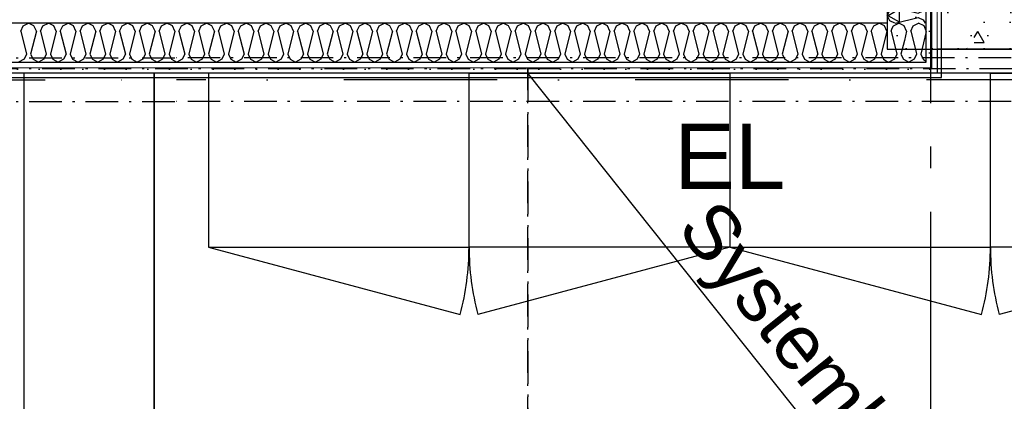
# Model space of a CAD drawing. Header units: millimetres. Extents: x -173281 to 144469, y -85977 to 83288.
# Tile 106 of 256: x -70770 to -68504, y -26702 to -25824. Entities that reach past the tile are written whole.
import ezdxf
from ezdxf.enums import TextEntityAlignment as Align

# ---------------------------------------------------------------- set-up
doc = ezdxf.new("R2010")
doc.units = ezdxf.units.MM
doc.header["$LTSCALE"] = 0.5
doc.header["$MEASUREMENT"] = 0
for name, pattern in [('Akselinje', [1500, 1000, -200, 100, -200]), ('Over snittplan', [260, 150, -50, 10, -50]), ('PLINE', [0]), ('Prikk & stiplet', [1340.555525, 705.555534, -352.777767, 0, -282.222223])]:
    doc.linetypes.add(name, pattern=pattern)
for name, color, linetype in [('223- Bjelker', 7, 'Continuous'), ('2411 Bærende innervegger betong', 7, 'Continuous'), ('2411 Bærende innervegger betong (Skravur)', 7, 'Continuous'), ('242- Ikke-bærende innervegger', 7, 'Continuous'), ('242- Ikke-bærende innervegger (Skravur)', 7, 'Continuous'), ('252- Gulv på grunn_ bunnplate', 7, 'Continuous'), ('253- Oppforet gulv_ påstøp(Nye konstruksjoner)', 7, 'Continuous'), ('256- Faste himlinger og overflatebehandling(Nye konstruksjoner)', 7, 'Continuous'), ('257- Systemhimlinger(Nye konstruksjoner)', 7, 'Continuous'), ('281- Innvendige trapper(Nye konstruksjoner)', 7, 'Continuous'), ('40 Elkraft generelt(Nye konstruksjoner)', 7, 'Continuous'), ('82-- Modullinjer', 7, 'Continuous'), ('862- M___Nettoareal(Nye konstruksjoner)', 7, 'Continuous'), ('862- M___Nettoareal(Polylinje)(Nye konstruksjoner)', 7, 'Continuous'), ('862- M___Nettoareal(Tekst)(Nye konstruksjoner)', 7, 'Continuous')]:
    doc.layers.add(name, color=color, linetype=linetype)
doc.layers.add('236- Innvendig kledning og overflate', color=7, linetype='Continuous', lineweight=0)
doc.styles.add('GENERATED_STYLE_1', font='arial.ttf')
doc.styles.add('GENERATED_STYLE_2', font='arial.ttf')
pattern_1 = [(0, (0, 0), (0, 86.60254), [0, -50]), (0, (25, 43.3), (0, 86.60254), [0, -50])]
pattern_2 = [(90, (0, 0), (-86.60254, 0), [0, -50]), (90, (-43.3, 25), (-86.60254, 0), [0, -50])]
pattern_3 = [(90, (0, 0), (-311.7692, 0), [30, -150]), (90, (-155.9, 90), (-311.7692, 0), [30, -150]), (150, (0, 0), (155.8846, 270), [30, -150]), (150, (1e-14, 180), (155.8846, 270), [30, -150]), (210, (2e-15, 30), (-155.8846, 270), [30, -150]), (210, (1e-14, 210), (-155.8846, 270), [30, -150]), (90, (-30, 2e-15), (-60, 0), [0, -60, 0, -90.000004]), (135, (-30, 30), (42.42641, 42.42641), [0, -45, 0, -75.000003])]

# ---------------------------------------------------------------- blocks, each defined once
blk = doc.blocks.new('Teknisk_A-134_20', base_point=(-69422.5, -27267.9))
at = {"layer": '862- M___Nettoareal(Polylinje)(Nye konstruksjoner)', "linetype": 'PLINE', "flags": 128}
blk.add_lwpolyline([(-71360.7, -25946.9), (-71360.7, -28096.9), (-68548.2, -28096.9), (-67983.2, -28096.9), (-67885.7, -28096.9), (-67885.7, -25891.9), (-68658.2, -25891.9), (-68658.2, -25946.9)], close=True, dxfattribs=at)
at = {"layer": '862- M___Nettoareal(Tekst)(Nye konstruksjoner)', "style": 'GENERATED_STYLE_1'}
for tag, height, p in [('DUMMY_862', 150, (-69540.4, -26924.9)), ('ROOM_NAME', 150, (-69540.4, -27645.1)), ('DUMMY_861', 100, (-69697.5, -27244.9)), ('ROOM_NUMBER', 100, (-69697.5, -27633.7)), ('DUMMY_863', 100, (-69304.7, -27610.8))]:
    blk.add_attdef(tag, text='', height=height, rotation=90, dxfattribs=at).set_placement(p, align=Align.TOP_LEFT)
blk = doc.blocks.new('*X197')
at = {"layer": '242- Ikke-bærende innervegger (Skravur)', "linetype": 'PLINE'}
for p, q in [((-68758.8, -25837.8), (-68746.4, -25831.9)), ((-68733.9, -25837.8), (-68746.4, -25831.9)), ((-68713.3, -25837.8), (-68700.8, -25831.9)), ((-68688.4, -25837.8), (-68700.8, -25831.9)), ((-68761.4, -25843.6), (-68758.8, -25837.8)), ((-68728.4, -25850), (-68733.9, -25837.8)), ((-68728.4, -25850), (-68733.7, -25871.4)), ((-68718.8, -25850), (-68713.3, -25837.8)), ((-68718.8, -25850), (-68706.7, -25898.4)), ((-68683.2, -25851.3), (-68696, -25902.8)), ((-68683.2, -25849.3), (-68688.4, -25837.8)), ((-68696, -25902.8), (-68690.8, -25914.3)), ((-68689.6, -25915.5), (-68683.2, -25919.1))]:
    blk.add_line(p, q, dxfattribs=at)
blk = doc.blocks.new('*X199')
at = {"layer": '242- Ikke-bærende innervegger (Skravur)', "linetype": 'PLINE'}
for p, q in [((-70762, -25837.8), (-70749.6, -25831.9)), ((-70737.1, -25837.8), (-70749.6, -25831.9)), ((-70716.5, -25837.8), (-70704, -25831.9)), ((-70691.6, -25837.8), (-70704, -25831.9)), ((-70670.9, -25837.8), (-70658.5, -25831.9)), ((-70646.1, -25837.8), (-70658.5, -25831.9)), ((-70625.4, -25837.8), (-70613, -25831.9)), ((-70600.5, -25837.8), (-70613, -25831.9)), ((-70579.9, -25837.8), (-70567.4, -25831.9)), ((-70555, -25837.8), (-70567.4, -25831.9)), ((-70534.4, -25837.8), (-70521.9, -25831.9)), ((-70509.5, -25837.8), (-70521.9, -25831.9)), ((-70488.8, -25837.8), (-70476.4, -25831.9)), ((-70464, -25837.8), (-70476.4, -25831.9)), ((-70443.3, -25837.8), (-70430.9, -25831.9)), ((-70418.4, -25837.8), (-70430.9, -25831.9)), ((-70397.8, -25837.8), (-70385.3, -25831.9)), ((-70372.9, -25837.8), (-70385.3, -25831.9)), ((-70352.2, -25837.8), (-70339.8, -25831.9)), ((-70327.4, -25837.8), (-70339.8, -25831.9)), ((-70306.7, -25837.8), (-70294.3, -25831.9)), ((-70281.9, -25837.8), (-70294.3, -25831.9)), ((-70261.2, -25837.8), (-70248.8, -25831.9)), ((-70236.3, -25837.8), (-70248.8, -25831.9)), ((-70215.7, -25837.8), (-70203.2, -25831.9)), ((-70190.8, -25837.8), (-70203.2, -25831.9)), ((-70170.1, -25837.8), (-70157.7, -25831.9)), ((-70145.3, -25837.8), (-70157.7, -25831.9)), ((-70124.6, -25837.8), (-70112.2, -25831.9)), ((-70099.7, -25837.8), (-70112.2, -25831.9)), ((-70079.1, -25837.8), (-70066.6, -25831.9)), ((-70054.2, -25837.8), (-70066.6, -25831.9)), ((-70033.6, -25837.8), (-70021.1, -25831.9)), ((-70008.7, -25837.8), (-70021.1, -25831.9)), ((-69988, -25837.8), (-69975.6, -25831.9)), ((-69963.2, -25837.8), (-69975.6, -25831.9)), ((-69942.5, -25837.8), (-69930.1, -25831.9)), ((-69917.6, -25837.8), (-69930.1, -25831.9)), ((-69897, -25837.8), (-69884.5, -25831.9)), ((-69872.1, -25837.8), (-69884.5, -25831.9)), ((-69851.4, -25837.8), (-69839, -25831.9)), ((-69826.6, -25837.8), (-69839, -25831.9)), ((-69805.9, -25837.8), (-69793.5, -25831.9)), ((-69781, -25837.8), (-69793.5, -25831.9)), ((-69760.4, -25837.8), (-69748, -25831.9)), ((-69735.5, -25837.8), (-69748, -25831.9)), ((-69714.9, -25837.8), (-69702.4, -25831.9)), ((-69690, -25837.8), (-69702.4, -25831.9)), ((-69669.3, -25837.8), (-69656.9, -25831.9)), ((-69644.5, -25837.8), (-69656.9, -25831.9)), ((-69623.8, -25837.8), (-69611.4, -25831.9)), ((-69598.9, -25837.8), (-69611.4, -25831.9)), ((-69578.3, -25837.8), (-69565.8, -25831.9)), ((-69553.4, -25837.8), (-69565.8, -25831.9)), ((-69532.8, -25837.8), (-69520.3, -25831.9)), ((-69507.9, -25837.8), (-69520.3, -25831.9)), ((-69487.2, -25837.8), (-69474.8, -25831.9)), ((-69462.4, -25837.8), (-69474.8, -25831.9)), ((-69441.7, -25837.8), (-69429.3, -25831.9)), ((-69416.8, -25837.8), (-69429.3, -25831.9)), ((-69396.2, -25837.8), (-69383.7, -25831.9)), ((-69371.3, -25837.8), (-69383.7, -25831.9)), ((-69350.6, -25837.8), (-69338.2, -25831.9)), ((-69325.8, -25837.8), (-69338.2, -25831.9)), ((-69305.1, -25837.8), (-69292.7, -25831.9)), ((-69280.2, -25837.8), (-69292.7, -25831.9)), ((-69259.6, -25837.8), (-69247.2, -25831.9)), ((-69234.7, -25837.8), (-69247.2, -25831.9)), ((-69214.1, -25837.8), (-69201.6, -25831.9)), ((-69189.2, -25837.8), (-69201.6, -25831.9)), ((-69168.5, -25837.8), (-69156.1, -25831.9)), ((-69143.7, -25837.8), (-69156.1, -25831.9)), ((-69123, -25837.8), (-69110.6, -25831.9)), ((-69098.1, -25837.8), (-69110.6, -25831.9)), ((-69077.5, -25837.8), (-69065, -25831.9)), ((-69052.6, -25837.8), (-69065, -25831.9)), ((-69031.9, -25837.8), (-69019.5, -25831.9)), ((-69007.1, -25837.8), (-69019.5, -25831.9)), ((-68986.4, -25837.8), (-68974, -25831.9)), ((-68961.6, -25837.8), (-68974, -25831.9)), ((-68940.9, -25837.8), (-68928.5, -25831.9)), ((-68916, -25837.8), (-68928.5, -25831.9)), ((-68895.4, -25837.8), (-68882.9, -25831.9)), ((-68870.5, -25837.8), (-68882.9, -25831.9)), ((-68849.8, -25837.8), (-68837.4, -25831.9)), ((-68825, -25837.8), (-68837.4, -25831.9)), ((-68804.3, -25837.8), (-68791.9, -25831.9)), ((-68779.4, -25837.8), (-68791.9, -25831.9)), ((-70767.5, -25850), (-70762, -25837.8)), ((-70767.5, -25850), (-70754.3, -25902.8)), ((-70731.6, -25850), (-70744.8, -25902.8)), ((-70731.6, -25850), (-70737.1, -25837.8)), ((-70722, -25850), (-70716.5, -25837.8)), ((-70722, -25850), (-70708.8, -25902.8)), ((-70686, -25850), (-70699.2, -25902.8)), ((-70686, -25850), (-70691.6, -25837.8)), ((-70676.5, -25850), (-70670.9, -25837.8)), ((-70676.5, -25850), (-70663.3, -25902.8)), ((-70640.5, -25850), (-70653.7, -25902.8)), ((-70640.5, -25850), (-70646.1, -25837.8)), ((-70631, -25850), (-70625.4, -25837.8)), ((-70631, -25850), (-70617.8, -25902.8)), ((-70595, -25850), (-70608.2, -25902.8)), ((-70595, -25850), (-70600.5, -25837.8)), ((-70585.4, -25850), (-70579.9, -25837.8)), ((-70585.4, -25850), (-70572.2, -25902.8)), ((-70549.5, -25850), (-70562.7, -25902.8)), ((-70549.5, -25850), (-70555, -25837.8)), ((-70539.9, -25850), (-70534.4, -25837.8)), ((-70539.9, -25850), (-70526.7, -25902.8)), ((-70503.9, -25850), (-70517.1, -25902.8)), ((-70503.9, -25850), (-70509.5, -25837.8)), ((-70494.4, -25850), (-70488.8, -25837.8)), ((-70494.4, -25850), (-70481.2, -25902.8)), ((-70458.4, -25850), (-70471.6, -25902.8)), ((-70458.4, -25850), (-70464, -25837.8)), ((-70448.8, -25850), (-70443.3, -25837.8)), ((-70448.8, -25850), (-70435.6, -25902.8)), ((-70412.9, -25850), (-70426.1, -25902.8)), ((-70412.9, -25850), (-70418.4, -25837.8)), ((-70403.3, -25850), (-70397.8, -25837.8)), ((-70403.3, -25850), (-70390.1, -25902.8)), ((-70367.4, -25850), (-70380.6, -25902.8)), ((-70367.4, -25850), (-70372.9, -25837.8)), ((-70357.8, -25850), (-70352.2, -25837.8)), ((-70357.8, -25850), (-70344.6, -25902.8)), ((-70321.8, -25850), (-70335, -25902.8)), ((-70321.8, -25850), (-70327.4, -25837.8)), ((-70312.3, -25850), (-70306.7, -25837.8)), ((-70312.3, -25850), (-70299.1, -25902.8)), ((-70276.3, -25850), (-70289.5, -25902.8)), ((-70276.3, -25850), (-70281.9, -25837.8)), ((-70266.7, -25850), (-70261.2, -25837.8)), ((-70266.7, -25850), (-70253.5, -25902.8)), ((-70230.8, -25850), (-70244, -25902.8)), ((-70230.8, -25850), (-70236.3, -25837.8)), ((-70221.2, -25850), (-70215.7, -25837.8)), ((-70221.2, -25850), (-70208, -25902.8)), ((-70185.2, -25850), (-70198.4, -25902.8)), ((-70185.2, -25850), (-70190.8, -25837.8)), ((-70175.7, -25850), (-70170.1, -25837.8)), ((-70175.7, -25850), (-70162.5, -25902.8)), ((-70139.7, -25850), (-70152.9, -25902.8)), ((-70139.7, -25850), (-70145.3, -25837.8)), ((-70130.2, -25850), (-70124.6, -25837.8)), ((-70130.2, -25850), (-70117, -25902.8)), ((-70094.2, -25850), (-70107.4, -25902.8)), ((-70094.2, -25850), (-70099.7, -25837.8)), ((-70084.6, -25850), (-70079.1, -25837.8)), ((-70084.6, -25850), (-70071.4, -25902.8)), ((-70048.7, -25850), (-70061.9, -25902.8)), ((-70048.7, -25850), (-70054.2, -25837.8)), ((-70039.1, -25850), (-70033.6, -25837.8)), ((-70039.1, -25850), (-70025.9, -25902.8)), ((-70003.1, -25850), (-70016.3, -25902.8)), ((-70003.1, -25850), (-70008.7, -25837.8)), ((-69993.6, -25850), (-69988, -25837.8)), ((-69993.6, -25850), (-69980.4, -25902.8)), ((-69957.6, -25850), (-69970.8, -25902.8)), ((-69957.6, -25850), (-69963.2, -25837.8)), ((-69948, -25850), (-69942.5, -25837.8)), ((-69948, -25850), (-69934.8, -25902.8)), ((-69912.1, -25850), (-69925.3, -25902.8)), ((-69912.1, -25850), (-69917.6, -25837.8)), ((-69902.5, -25850), (-69897, -25837.8)), ((-69902.5, -25850), (-69889.3, -25902.8)), ((-69866.6, -25850), (-69879.8, -25902.8)), ((-69866.6, -25850), (-69872.1, -25837.8)), ((-69857, -25850), (-69851.4, -25837.8)), ((-69857, -25850), (-69843.8, -25902.8)), ((-69821, -25850), (-69834.2, -25902.8)), ((-69821, -25850), (-69826.6, -25837.8)), ((-69811.5, -25850), (-69805.9, -25837.8)), ((-69811.5, -25850), (-69798.3, -25902.8)), ((-69775.5, -25850), (-69788.7, -25902.8)), ((-69775.5, -25850), (-69781, -25837.8)), ((-69765.9, -25850), (-69760.4, -25837.8)), ((-69765.9, -25850), (-69752.7, -25902.8)), ((-69730, -25850), (-69743.2, -25902.8)), ((-69730, -25850), (-69735.5, -25837.8)), ((-69720.4, -25850), (-69714.9, -25837.8)), ((-69720.4, -25850), (-69707.2, -25902.8)), ((-69684.4, -25850), (-69697.6, -25902.8)), ((-69684.4, -25850), (-69690, -25837.8)), ((-69674.9, -25850), (-69669.3, -25837.8)), ((-69674.9, -25850), (-69661.7, -25902.8)), ((-69638.9, -25850), (-69652.1, -25902.8)), ((-69638.9, -25850), (-69644.5, -25837.8)), ((-69629.4, -25850), (-69623.8, -25837.8)), ((-69629.4, -25850), (-69616.2, -25902.8)), ((-69593.4, -25850), (-69606.6, -25902.8)), ((-69593.4, -25850), (-69598.9, -25837.8)), ((-69583.8, -25850), (-69578.3, -25837.8)), ((-69583.8, -25850), (-69570.6, -25902.8)), ((-69547.9, -25850), (-69561.1, -25902.8)), ((-69547.9, -25850), (-69553.4, -25837.8)), ((-69538.3, -25850), (-69532.8, -25837.8)), ((-69538.3, -25850), (-69525.1, -25902.8)), ((-69502.3, -25850), (-69515.5, -25902.8)), ((-69502.3, -25850), (-69507.9, -25837.8)), ((-69492.8, -25850), (-69487.2, -25837.8)), ((-69492.8, -25850), (-69479.6, -25902.8)), ((-69456.8, -25850), (-69470, -25902.8)), ((-69456.8, -25850), (-69462.4, -25837.8)), ((-69447.2, -25850), (-69441.7, -25837.8)), ((-69447.2, -25850), (-69434, -25902.8)), ((-69411.3, -25850), (-69424.5, -25902.8)), ((-69411.3, -25850), (-69416.8, -25837.8)), ((-69401.7, -25850), (-69396.2, -25837.8)), ((-69401.7, -25850), (-69388.5, -25902.8)), ((-69365.8, -25850), (-69379, -25902.8)), ((-69365.8, -25850), (-69371.3, -25837.8)), ((-69356.2, -25850), (-69350.6, -25837.8)), ((-69356.2, -25850), (-69343, -25902.8)), ((-69320.2, -25850), (-69333.4, -25902.8)), ((-69320.2, -25850), (-69325.8, -25837.8)), ((-69310.7, -25850), (-69305.1, -25837.8)), ((-69310.7, -25850), (-69297.5, -25902.8)), ((-69274.7, -25850), (-69287.9, -25902.8)), ((-69274.7, -25850), (-69280.2, -25837.8)), ((-69265.1, -25850), (-69259.6, -25837.8)), ((-69265.1, -25850), (-69251.9, -25902.8)), ((-69229.2, -25850), (-69242.4, -25902.8)), ((-69229.2, -25850), (-69234.7, -25837.8)), ((-69219.6, -25850), (-69214.1, -25837.8)), ((-69219.6, -25850), (-69206.4, -25902.8)), ((-69183.6, -25850), (-69196.8, -25902.8)), ((-69183.6, -25850), (-69189.2, -25837.8)), ((-69174.1, -25850), (-69168.5, -25837.8)), ((-69174.1, -25850), (-69160.9, -25902.8)), ((-69138.1, -25850), (-69151.3, -25902.8)), ((-69138.1, -25850), (-69143.7, -25837.8)), ((-69128.6, -25850), (-69123, -25837.8)), ((-69128.6, -25850), (-69115.4, -25902.8)), ((-69092.6, -25850), (-69105.8, -25902.8)), ((-69092.6, -25850), (-69098.1, -25837.8)), ((-69083, -25850), (-69077.5, -25837.8)), ((-69083, -25850), (-69069.8, -25902.8)), ((-69047.1, -25850), (-69060.3, -25902.8)), ((-69047.1, -25850), (-69052.6, -25837.8)), ((-69037.5, -25850), (-69031.9, -25837.8)), ((-69037.5, -25850), (-69024.3, -25902.8)), ((-69001.5, -25850), (-69014.7, -25902.8)), ((-69001.5, -25850), (-69007.1, -25837.8)), ((-68992, -25850), (-68986.4, -25837.8)), ((-68992, -25850), (-68978.8, -25902.8)), ((-68956, -25850), (-68969.2, -25902.8)), ((-68956, -25850), (-68961.6, -25837.8)), ((-68946.4, -25850), (-68940.9, -25837.8)), ((-68946.4, -25850), (-68933.2, -25902.8)), ((-68910.5, -25850), (-68923.7, -25902.8)), ((-68910.5, -25850), (-68916, -25837.8)), ((-68900.9, -25850), (-68895.4, -25837.8)), ((-68900.9, -25850), (-68887.7, -25902.8)), ((-68865, -25850), (-68878.2, -25902.8)), ((-68865, -25850), (-68870.5, -25837.8)), ((-68855.4, -25850), (-68849.8, -25837.8)), ((-68855.4, -25850), (-68842.2, -25902.8)), ((-68819.4, -25850), (-68832.6, -25902.8)), ((-68819.4, -25850), (-68825, -25837.8)), ((-68809.9, -25850), (-68804.3, -25837.8)), ((-68809.9, -25850), (-68796.7, -25902.8)), ((-68773.9, -25850), (-68787.1, -25902.8)), ((-68773.9, -25850), (-68779.4, -25837.8)), ((-70754.3, -25902.8), (-70759.9, -25915)), ((-70744.8, -25902.8), (-70739.2, -25915)), ((-70708.8, -25902.8), (-70714.4, -25915)), ((-70699.2, -25902.8), (-70693.7, -25915)), ((-70663.3, -25902.8), (-70668.8, -25915)), ((-70653.7, -25902.8), (-70648.2, -25915)), ((-70617.8, -25902.8), (-70623.3, -25915)), ((-70608.2, -25902.8), (-70602.6, -25915)), ((-70572.2, -25902.8), (-70577.8, -25915)), ((-70562.7, -25902.8), (-70557.1, -25915)), ((-70526.7, -25902.8), (-70532.3, -25915)), ((-70517.1, -25902.8), (-70511.6, -25915)), ((-70481.2, -25902.8), (-70486.7, -25915)), ((-70471.6, -25902.8), (-70466.1, -25915)), ((-70435.6, -25902.8), (-70441.2, -25915)), ((-70426.1, -25902.8), (-70420.5, -25915)), ((-70390.1, -25902.8), (-70395.7, -25915)), ((-70380.6, -25902.8), (-70375, -25915)), ((-70344.6, -25902.8), (-70350.1, -25915)), ((-70335, -25902.8), (-70329.5, -25915)), ((-70299.1, -25902.8), (-70304.6, -25915)), ((-70289.5, -25902.8), (-70284, -25915)), ((-70253.5, -25902.8), (-70259.1, -25915)), ((-70244, -25902.8), (-70238.4, -25915)), ((-70208, -25902.8), (-70213.6, -25915)), ((-70198.4, -25902.8), (-70192.9, -25915)), ((-70162.5, -25902.8), (-70168, -25915)), ((-70152.9, -25902.8), (-70147.4, -25915)), ((-70117, -25902.8), (-70122.5, -25915)), ((-70107.4, -25902.8), (-70101.8, -25915)), ((-70071.4, -25902.8), (-70077, -25915)), ((-70061.9, -25902.8), (-70056.3, -25915)), ((-70025.9, -25902.8), (-70031.5, -25915)), ((-70016.3, -25902.8), (-70010.8, -25915)), ((-69980.4, -25902.8), (-69985.9, -25915)), ((-69970.8, -25902.8), (-69965.3, -25915)), ((-69934.8, -25902.8), (-69940.4, -25915)), ((-69925.3, -25902.8), (-69919.7, -25915)), ((-69889.3, -25902.8), (-69894.9, -25915)), ((-69879.8, -25902.8), (-69874.2, -25915)), ((-69843.8, -25902.8), (-69849.3, -25915)), ((-69834.2, -25902.8), (-69828.7, -25915)), ((-69798.3, -25902.8), (-69803.8, -25915)), ((-69788.7, -25902.8), (-69783.2, -25915)), ((-69752.7, -25902.8), (-69758.3, -25915)), ((-69743.2, -25902.8), (-69737.6, -25915)), ((-69707.2, -25902.8), (-69712.8, -25915)), ((-69697.6, -25902.8), (-69692.1, -25915)), ((-69661.7, -25902.8), (-69667.2, -25915)), ((-69652.1, -25902.8), (-69646.6, -25915)), ((-69616.2, -25902.8), (-69621.7, -25915)), ((-69606.6, -25902.8), (-69601, -25915)), ((-69570.6, -25902.8), (-69576.2, -25915)), ((-69561.1, -25902.8), (-69555.5, -25915)), ((-69525.1, -25902.8), (-69530.6, -25915)), ((-69515.5, -25902.8), (-69510, -25915)), ((-69479.6, -25902.8), (-69485.1, -25915)), ((-69470, -25902.8), (-69464.5, -25915)), ((-69434, -25902.8), (-69439.6, -25915)), ((-69424.5, -25902.8), (-69418.9, -25915)), ((-69388.5, -25902.8), (-69394.1, -25915)), ((-69379, -25902.8), (-69373.4, -25915)), ((-69343, -25902.8), (-69348.5, -25915)), ((-69333.4, -25902.8), (-69327.9, -25915)), ((-69297.5, -25902.8), (-69303, -25915)), ((-69287.9, -25902.8), (-69282.4, -25915)), ((-69251.9, -25902.8), (-69257.5, -25915)), ((-69242.4, -25902.8), (-69236.8, -25915)), ((-69206.4, -25902.8), (-69212, -25915)), ((-69196.8, -25902.8), (-69191.3, -25915)), ((-69160.9, -25902.8), (-69166.4, -25915)), ((-69151.3, -25902.8), (-69145.8, -25915)), ((-69115.4, -25902.8), (-69120.9, -25915)), ((-69105.8, -25902.8), (-69100.2, -25915)), ((-69069.8, -25902.8), (-69075.4, -25915)), ((-69060.3, -25902.8), (-69054.7, -25915)), ((-69024.3, -25902.8), (-69029.8, -25915)), ((-69014.7, -25902.8), (-69009.2, -25915)), ((-68978.8, -25902.8), (-68984.3, -25915)), ((-68969.2, -25902.8), (-68963.7, -25915)), ((-68933.2, -25902.8), (-68938.8, -25915)), ((-68923.7, -25902.8), (-68918.1, -25915)), ((-68887.7, -25902.8), (-68893.3, -25915)), ((-68878.2, -25902.8), (-68872.6, -25915)), ((-68842.2, -25902.8), (-68847.7, -25915)), ((-68832.6, -25902.8), (-68827.1, -25915)), ((-68796.7, -25902.8), (-68802.2, -25915)), ((-68787.1, -25902.8), (-68781.5, -25915)), ((-70759.9, -25915), (-70772.3, -25921.9)), ((-70739.2, -25915), (-70726.8, -25921.9)), ((-70714.4, -25915), (-70726.8, -25921.9)), ((-70693.7, -25915), (-70681.3, -25921.9)), ((-70668.8, -25915), (-70681.3, -25921.9)), ((-70648.2, -25915), (-70635.7, -25921.9)), ((-70623.3, -25915), (-70635.7, -25921.9)), ((-70602.6, -25915), (-70590.2, -25921.9)), ((-70577.8, -25915), (-70590.2, -25921.9)), ((-70557.1, -25915), (-70544.7, -25921.9)), ((-70532.3, -25915), (-70544.7, -25921.9)), ((-70511.6, -25915), (-70499.2, -25921.9)), ((-70486.7, -25915), (-70499.2, -25921.9)), ((-70466.1, -25915), (-70453.6, -25921.9)), ((-70441.2, -25915), (-70453.6, -25921.9)), ((-70420.5, -25915), (-70408.1, -25921.9)), ((-70395.7, -25915), (-70408.1, -25921.9)), ((-70375, -25915), (-70362.6, -25921.9)), ((-70350.1, -25915), (-70362.6, -25921.9)), ((-70329.5, -25915), (-70317, -25921.9)), ((-70304.6, -25915), (-70317, -25921.9)), ((-70284, -25915), (-70271.5, -25921.9)), ((-70259.1, -25915), (-70271.5, -25921.9)), ((-70238.4, -25915), (-70226, -25921.9)), ((-70213.6, -25915), (-70226, -25921.9)), ((-70192.9, -25915), (-70180.5, -25921.9)), ((-70168, -25915), (-70180.5, -25921.9)), ((-70147.4, -25915), (-70134.9, -25921.9)), ((-70122.5, -25915), (-70134.9, -25921.9)), ((-70101.8, -25915), (-70089.4, -25921.9)), ((-70077, -25915), (-70089.4, -25921.9)), ((-70056.3, -25915), (-70043.9, -25921.9)), ((-70031.5, -25915), (-70043.9, -25921.9)), ((-70010.8, -25915), (-69998.4, -25921.9)), ((-69985.9, -25915), (-69998.4, -25921.9)), ((-69965.3, -25915), (-69952.8, -25921.9)), ((-69940.4, -25915), (-69952.8, -25921.9)), ((-69919.7, -25915), (-69907.3, -25921.9)), ((-69894.9, -25915), (-69907.3, -25921.9)), ((-69874.2, -25915), (-69861.8, -25921.9)), ((-69849.3, -25915), (-69861.8, -25921.9)), ((-69828.7, -25915), (-69816.2, -25921.9)), ((-69803.8, -25915), (-69816.2, -25921.9)), ((-69783.2, -25915), (-69770.7, -25921.9)), ((-69758.3, -25915), (-69770.7, -25921.9)), ((-69737.6, -25915), (-69725.2, -25921.9)), ((-69712.8, -25915), (-69725.2, -25921.9)), ((-69692.1, -25915), (-69679.7, -25921.9)), ((-69667.2, -25915), (-69679.7, -25921.9)), ((-69646.6, -25915), (-69634.1, -25921.9)), ((-69621.7, -25915), (-69634.1, -25921.9)), ((-69601, -25915), (-69588.6, -25921.9)), ((-69576.2, -25915), (-69588.6, -25921.9)), ((-69555.5, -25915), (-69543.1, -25921.9)), ((-69530.6, -25915), (-69543.1, -25921.9)), ((-69510, -25915), (-69497.6, -25921.9)), ((-69485.1, -25915), (-69497.6, -25921.9)), ((-69464.5, -25915), (-69452, -25921.9)), ((-69439.6, -25915), (-69452, -25921.9)), ((-69418.9, -25915), (-69406.5, -25921.9)), ((-69394.1, -25915), (-69406.5, -25921.9)), ((-69373.4, -25915), (-69361, -25921.9)), ((-69348.5, -25915), (-69361, -25921.9)), ((-69327.9, -25915), (-69315.4, -25921.9)), ((-69303, -25915), (-69315.4, -25921.9)), ((-69282.4, -25915), (-69269.9, -25921.9)), ((-69257.5, -25915), (-69269.9, -25921.9)), ((-69236.8, -25915), (-69224.4, -25921.9)), ((-69212, -25915), (-69224.4, -25921.9)), ((-69191.3, -25915), (-69178.9, -25921.9)), ((-69166.4, -25915), (-69178.9, -25921.9)), ((-69145.8, -25915), (-69133.3, -25921.9)), ((-69120.9, -25915), (-69133.3, -25921.9)), ((-69100.2, -25915), (-69087.8, -25921.9)), ((-69075.4, -25915), (-69087.8, -25921.9)), ((-69054.7, -25915), (-69042.3, -25921.9)), ((-69029.8, -25915), (-69042.3, -25921.9)), ((-69009.2, -25915), (-68996.8, -25921.9)), ((-68984.3, -25915), (-68996.8, -25921.9)), ((-68963.7, -25915), (-68951.2, -25921.9)), ((-68938.8, -25915), (-68951.2, -25921.9)), ((-68918.1, -25915), (-68905.7, -25921.9)), ((-68893.3, -25915), (-68905.7, -25921.9)), ((-68872.6, -25915), (-68860.2, -25921.9)), ((-68847.7, -25915), (-68860.2, -25921.9)), ((-68827.1, -25915), (-68814.6, -25921.9)), ((-68802.2, -25915), (-68814.6, -25921.9)), ((-68781.5, -25915), (-68773.2, -25919.7))]:
    blk.add_line(p, q, dxfattribs=at)
blk = doc.blocks.new('*X200')
at = {"layer": '242- Ikke-bærende innervegger (Skravur)', "linetype": 'PLINE'}
for p, q in [((-68764.3, -25850), (-68761.4, -25843.6)), ((-68764.3, -25850), (-68751.1, -25902.8)), ((-68733.7, -25871.4), (-68741.6, -25902.8)), ((-68751.1, -25902.8), (-68756.7, -25915)), ((-68741.6, -25902.8), (-68736, -25915)), ((-68705.6, -25902.8), (-68711.2, -25915)), ((-68706.7, -25898.4), (-68705.6, -25902.8)), ((-68773.2, -25919.7), (-68769.1, -25921.9)), ((-68756.7, -25915), (-68769.1, -25921.9)), ((-68736, -25915), (-68723.6, -25921.9)), ((-68711.2, -25915), (-68723.6, -25921.9)), ((-68690.8, -25914.3), (-68690.5, -25915)), ((-68690.5, -25915), (-68689.6, -25915.5))]:
    blk.add_line(p, q, dxfattribs=at)
blk = doc.blocks.new('*X201')
at = {"layer": '242- Ikke-bærende innervegger (Skravur)', "linetype": 'PLINE'}
for p, q in [((-68767.6, -25483.7), (-68773.2, -25495.3)), ((-68767.3, -25507.8), (-68773.2, -25495.3)), ((-68729.8, -25483.7), (-68702.3, -25490.6)), ((-68702.3, -25490.6), (-68690.1, -25485)), ((-68690.1, -25485), (-68689.4, -25483.7)), ((-68755.1, -25513.3), (-68767.3, -25507.8)), ((-68755.1, -25513.3), (-68702.3, -25500.1)), ((-68702.3, -25500.1), (-68690.1, -25505.7)), ((-68690.1, -25505.7), (-68683.2, -25518.1)), ((-68690.1, -25530.5), (-68683.2, -25518.1)), ((-68767.3, -25528.4), (-68773.2, -25540.9)), ((-68767.3, -25553.3), (-68773.2, -25540.9)), ((-68755.1, -25522.9), (-68767.3, -25528.4)), ((-68755.1, -25522.9), (-68702.3, -25536.1)), ((-68702.3, -25536.1), (-68690.1, -25530.5)), ((-68755.1, -25558.8), (-68767.3, -25553.3)), ((-68755.1, -25558.8), (-68702.3, -25545.6)), ((-68702.3, -25545.6), (-68690.1, -25551.2)), ((-68690.1, -25551.2), (-68683.2, -25563.6)), ((-68767.3, -25574), (-68773.2, -25586.4)), ((-68755.1, -25568.4), (-68767.3, -25574)), ((-68755.1, -25568.4), (-68702.3, -25581.6)), ((-68702.3, -25581.6), (-68690.1, -25576.1)), ((-68690.1, -25576.1), (-68683.2, -25563.6)), ((-68767.3, -25598.8), (-68773.2, -25586.4)), ((-68755.1, -25604.4), (-68767.3, -25598.8)), ((-68755.1, -25604.4), (-68702.3, -25591.2)), ((-68702.3, -25591.2), (-68690.1, -25596.7)), ((-68690.1, -25596.7), (-68683.2, -25609.2)), ((-68767.3, -25619.5), (-68773.2, -25631.9)), ((-68755.1, -25613.9), (-68767.3, -25619.5)), ((-68755.1, -25613.9), (-68702.3, -25627.1)), ((-68702.3, -25627.1), (-68690.1, -25621.6)), ((-68690.1, -25621.6), (-68683.2, -25609.2)), ((-68767.3, -25644.4), (-68773.2, -25631.9)), ((-68755.1, -25649.9), (-68767.3, -25644.4)), ((-68755.1, -25649.9), (-68702.3, -25636.7)), ((-68702.3, -25636.7), (-68690.1, -25642.2)), ((-68690.1, -25642.2), (-68683.2, -25654.7)), ((-68767.3, -25665), (-68773.2, -25677.4)), ((-68755.1, -25659.5), (-68767.3, -25665)), ((-68755.1, -25659.5), (-68702.3, -25672.7)), ((-68702.3, -25672.7), (-68690.1, -25667.1)), ((-68690.1, -25667.1), (-68683.2, -25654.7)), ((-68767.3, -25689.9), (-68773.2, -25677.4)), ((-68755.1, -25695.4), (-68767.3, -25689.9)), ((-68755.1, -25695.4), (-68702.3, -25682.2)), ((-68702.3, -25682.2), (-68690.1, -25687.8)), ((-68690.1, -25687.8), (-68683.2, -25700.2)), ((-68767.3, -25710.5), (-68773.2, -25723)), ((-68755.1, -25705), (-68767.3, -25710.5)), ((-68755.1, -25705), (-68702.3, -25718.2)), ((-68702.3, -25718.2), (-68690.1, -25712.6)), ((-68690.1, -25712.6), (-68683.2, -25700.2)), ((-68767.3, -25735.4), (-68773.2, -25723)), ((-68755.1, -25741), (-68767.3, -25735.4)), ((-68755.1, -25741), (-68702.3, -25727.8)), ((-68702.3, -25727.8), (-68690.1, -25733.3)), ((-68690.1, -25733.3), (-68683.2, -25745.7)), ((-68767.3, -25756.1), (-68773.2, -25768.5)), ((-68755.1, -25750.5), (-68767.3, -25756.1)), ((-68755.1, -25750.5), (-68702.3, -25763.7)), ((-68702.3, -25763.7), (-68690.1, -25758.2)), ((-68690.1, -25758.2), (-68683.2, -25745.7)), ((-68767.3, -25780.9), (-68773.2, -25768.5)), ((-68755.1, -25786.5), (-68767.3, -25780.9)), ((-68755.1, -25786.5), (-68702.3, -25773.3)), ((-68702.3, -25773.3), (-68690.1, -25778.8)), ((-68690.1, -25778.8), (-68683.2, -25791.3)), ((-68767.3, -25801.6), (-68773.2, -25814)), ((-68755.1, -25796), (-68767.3, -25801.6)), ((-68755.1, -25796), (-68702.3, -25809.2)), ((-68702.3, -25809.2), (-68690.1, -25803.7)), ((-68690.1, -25803.7), (-68683.2, -25791.3)), ((-68767.3, -25826.5), (-68773.2, -25814)), ((-68755.3, -25831.9), (-68767.3, -25826.5)), ((-68754.8, -25831.9), (-68702.3, -25818.8)), ((-68702.3, -25818.8), (-68690.1, -25824.4)), ((-68690.1, -25824.4), (-68685.9, -25831.9))]:
    blk.add_line(p, q, dxfattribs=at)
blk = doc.blocks.new('Garderobe 01[19]', base_point=(-67935.7, -26346.9))
at = {"layer": '40 Elkraft generelt(Nye konstruksjoner)', "linetype": 'PLINE'}
blk.add_line((-67935.7, -26346.9), (-68515.2, -26502.2), dxfattribs=at)
at = {"layer": '40 Elkraft generelt(Nye konstruksjoner)', "linetype": 'PLINE', "flags": 128}
blk.add_lwpolyline([(-67935.7, -26346.9), (-68535.7, -26346.9), (-68535.7, -25946.9), (-67935.7, -25946.9)], close=True, dxfattribs=at)
at = {"layer": '40 Elkraft generelt(Nye konstruksjoner)', "linetype": 'PLINE'}
blk.add_arc((-67935.7, -26346.9), 600, 180, 195, dxfattribs=at)
blk = doc.blocks.new('Garderobe 01[20]', base_point=(-69135.7, -26346.9))
at = {"layer": '40 Elkraft generelt(Nye konstruksjoner)', "linetype": 'PLINE'}
blk.add_line((-69135.7, -26346.9), (-68556.1, -26502.2), dxfattribs=at)
at = {"layer": '40 Elkraft generelt(Nye konstruksjoner)', "linetype": 'PLINE', "flags": 128}
blk.add_lwpolyline([(-69135.7, -26346.9), (-68535.7, -26346.9), (-68535.7, -25946.9), (-69135.7, -25946.9)], close=True, dxfattribs=at)
at = {"layer": '40 Elkraft generelt(Nye konstruksjoner)', "linetype": 'PLINE'}
blk.add_arc((-69135.7, -26346.9), 600, 345, 0, dxfattribs=at)
blk = doc.blocks.new('Garderobe 01[21]', base_point=(-69135.7, -26346.9))
at = {"layer": '40 Elkraft generelt(Nye konstruksjoner)', "linetype": 'PLINE'}
blk.add_line((-69135.7, -26346.9), (-69715.2, -26502.2), dxfattribs=at)
at = {"layer": '40 Elkraft generelt(Nye konstruksjoner)', "linetype": 'PLINE', "flags": 128}
blk.add_lwpolyline([(-69135.7, -26346.9), (-69735.7, -26346.9), (-69735.7, -25946.9), (-69135.7, -25946.9)], close=True, dxfattribs=at)
at = {"layer": '40 Elkraft generelt(Nye konstruksjoner)', "linetype": 'PLINE'}
blk.add_arc((-69135.7, -26346.9), 600, 180, 195, dxfattribs=at)
blk = doc.blocks.new('Garderobe 01[22]', base_point=(-70335.7, -26346.9))
at = {"layer": '40 Elkraft generelt(Nye konstruksjoner)', "linetype": 'PLINE'}
blk.add_line((-70335.7, -26346.9), (-69756.1, -26502.2), dxfattribs=at)
at = {"layer": '40 Elkraft generelt(Nye konstruksjoner)', "linetype": 'PLINE', "flags": 128}
blk.add_lwpolyline([(-70335.7, -26346.9), (-69735.7, -26346.9), (-69735.7, -25946.9), (-70335.7, -25946.9)], close=True, dxfattribs=at)
at = {"layer": '40 Elkraft generelt(Nye konstruksjoner)', "linetype": 'PLINE'}
blk.add_arc((-70335.7, -26346.9), 600, 345, 0, dxfattribs=at)
blk = doc.blocks.new('Standard grid marker[267]', base_point=(-68673.2, 26434.4))
at = {"layer": '82-- Modullinjer', "linetype": 'Akselinje'}
blk.add_line((-68673.2, 26234.4), (-68673.2, -50374.4), dxfattribs=at)
at = {"layer": '82-- Modullinjer', "style": 'GENERATED_STYLE_2'}
for tag, p in [('AC_MarkerText_1_0', (-68800.7, 26644.4)), ('AC_MarkerText_1_1', (-68800.7, -50864.4))]:
    blk.add_attdef(tag, text='', height=175, rotation=90, dxfattribs=at).set_placement(p, align=Align.TOP_CENTER)

msp = doc.modelspace()

# ---------------------------------------------------------------- hatches: boundary and pattern name
at = {"layer": '2411 Bærende innervegger betong (Skravur)', "linetype": 'Continuous'}
h = msp.add_hatch(dxfattribs=at)
h.set_pattern_fill('Betong_strukturell', color=256, style=0, pattern_type=2)
h.set_pattern_definition(pattern_3)
h.paths.add_polyline_path([(-68573.2, -25741.9), (-68773.2, -25891.9), (-68573.2, -25891.9)])
h = msp.add_hatch(dxfattribs=at)
h.set_pattern_fill('Betong_strukturell', color=256, style=0, pattern_type=2)
h.set_pattern_definition(pattern_3)
h.paths.add_polyline_path([(-68573.2, -25741.9), (-68773.2, -25741.9), (-68773.2, -25891.9)])
h = msp.add_hatch(dxfattribs=at)
h.set_pattern_fill('Betong_strukturell', color=256, style=0, pattern_type=2)
h.set_pattern_definition([(0, (0, 0), (0, 311.7692), [30, -150]), (0, (90, 155.9), (0, 311.7692), [30, -150]), (60, (0, 0), (-270, 155.8846), [30, -150]), (60, (180, 0), (-270, 155.8846), [30, -150]), (120, (30, 0), (270, 155.8846), [30, -150]), (120, (210, 0), (270, 155.8846), [30, -150]), (0, (0, 30), (0, 60), [0, -60, 0, -90.000004]), (45, (30, 30), (-42.42641, 42.42641), [0, -45, 0, -75.000003])])
h.paths.add_polyline_path([(-68573.2, -25741.9), (-68573.2, -25891.9), (-67623.2, -25891.9), (-67623.2, -25741.9)])
at = {"layer": '242- Ikke-bærende innervegger (Skravur)', "linetype": 'Continuous'}
h = msp.add_hatch(dxfattribs=at)
h.set_pattern_fill('Gips', color=256, style=0, pattern_type=2)
h.set_pattern_definition(pattern_2)
h.paths.add_polyline_path([(-68670.7, -25483.7), (-68683.2, -25483.7), (-68683.2, -25921.9), (-68670.7, -25921.9)])
h = msp.add_hatch(dxfattribs=at)
h.set_pattern_fill('Gips', color=256, style=0, pattern_type=2)
h.set_pattern_definition(pattern_2)
h.paths.add_polyline_path([(-68670.7, -25934.4), (-68658.2, -25934.4), (-68658.2, -25483.7), (-68670.7, -25483.7)])
h = msp.add_hatch(dxfattribs=at)
h.set_pattern_fill('Gips', color=256, style=0, pattern_type=2)
h.set_pattern_definition(pattern_1)
h.paths.add_polyline_path([(-71573.2, -25934.4), (-68683.2, -25934.4), (-68683.2, -25921.9), (-71573.2, -25921.9)])
h = msp.add_hatch(dxfattribs=at)
h.set_pattern_fill('Gips', color=256, style=0, pattern_type=2)
h.set_pattern_definition(pattern_1)
h.paths.add_polyline_path([(-68683.2, -25921.9), (-68670.7, -25934.4), (-68670.7, -25921.9)])
h = msp.add_hatch(dxfattribs=at)
h.set_pattern_fill('Gips', color=256, style=0, pattern_type=2)
h.set_pattern_definition(pattern_1)
h.paths.add_polyline_path([(-68683.2, -25921.9), (-68683.2, -25934.4), (-68670.7, -25934.4)])
h = msp.add_hatch(dxfattribs=at)
h.set_pattern_fill('Gips', color=256, style=0, pattern_type=2)
h.set_pattern_definition(pattern_1)
h.paths.add_polyline_path([(-71573.2, -25934.4), (-71573.2, -25946.9), (-68670.7, -25946.9), (-68670.7, -25934.4)])
h = msp.add_hatch(dxfattribs=at)
h.set_pattern_fill('Gips', color=256, style=0, pattern_type=2)
h.set_pattern_definition(pattern_1)
h.paths.add_polyline_path([(-68670.7, -25934.4), (-68658.2, -25946.9), (-68658.2, -25934.4)])
h = msp.add_hatch(dxfattribs=at)
h.set_pattern_fill('Gips', color=256, style=0, pattern_type=2)
h.set_pattern_definition(pattern_1)
h.paths.add_polyline_path([(-68670.7, -25934.4), (-68670.7, -25946.9), (-68658.2, -25946.9)])

# ---------------------------------------------------------------- linework, layer by layer
at = {"layer": '223- Bjelker', "linetype": 'Over snittplan'}
for p, q in [((-77768.2, -25911.9), (-70408.7, -25911.9)), ((-64978.2, -25911.9), (-70408.7, -25911.9)), ((-77768.2, -26011.9), (-70408.7, -26011.9)), ((-64978.2, -26011.9), (-70408.7, -26011.9))]:
    msp.add_line(p, q, dxfattribs=at)
at = {"layer": '223- Bjelker', "linetype": 'Prikk & stiplet'}
for p in [(-77768.2, -25961.9), (-64978.2, -25961.9)]:
    msp.add_line(p, (-70408.7, -25961.9), dxfattribs=at)
at = {"layer": '236- Innvendig kledning og overflate', "linetype": 'PLINE'}
for p, q in [((-68670.7, -25921.9), (-68670.7, -25483.7)), ((-68670.7, -25934.4), (-68670.7, -25921.9)), ((-71573.2, -25934.4), (-68683.2, -25934.4)), ((-68683.2, -25934.4), (-68670.7, -25934.4))]:
    msp.add_line(p, q, dxfattribs=at)
at = {"layer": '236- Innvendig kledning og overflate', "linetype": 'PLINE', "flags": 128}
for points in [[(-68658.2, -25934.4), (-68658.2, -25483.7)], [(-71573.2, -25946.9), (-68658.2, -25946.9)], [(-68658.2, -25946.9), (-68658.2, -25934.4)]]:
    msp.add_lwpolyline(points, dxfattribs=at)
at = {"layer": '2411 Bærende innervegger betong', "linetype": 'PLINE', "flags": 128}
for points in [[(-68773.2, -25716.9), (-68773.2, -25891.9)], [(-68773.2, -25891.9), (-68573.2, -25891.9)], [(-68573.2, -25891.9), (-67623.2, -25891.9)]]:
    msp.add_lwpolyline(points, dxfattribs=at)
at = {"layer": '242- Ikke-bærende innervegger', "linetype": 'PLINE'}
for p, q in [((-68683.2, -25831.9), (-68683.2, -25483.7)), ((-68683.2, -25921.9), (-68683.2, -25831.9)), ((-68683.2, -25921.9), (-68683.2, -25831.9)), ((-71573.2, -25921.9), (-68773.2, -25921.9)), ((-68773.2, -25921.9), (-68683.2, -25921.9))]:
    msp.add_line(p, q, dxfattribs=at)
at = {"layer": '242- Ikke-bærende innervegger', "linetype": 'PLINE', "flags": 128}
for points in [[(-68773.2, -25483.7), (-68773.2, -25831.9)], [(-68773.2, -25831.9), (-71573.2, -25831.9)]]:
    msp.add_lwpolyline(points, dxfattribs=at)
at = {"layer": '252- Gulv på grunn_ bunnplate', "linetype": 'PLINE', "flags": 128}
msp.add_lwpolyline([(-77653.7, -28236.4), (-76468.2, -28236.4), (-76468.2, -25956.9), (-68648.2, -25956.9), (-68648.2, -14971.9), (-68648.2, -14846.9), (-70768.2, -14846.9), (-70768.2, -11941.9), (-75053.7, -11941.9), (-75053.7, 2273.1), (-74818.2, 2273.1), (-74818.2, 4673.1), (-63042.7, 4673.1), (-63042.7, 2373.1), (-61492.7, 2373.1), (-61492.7, -15001.9), (-65023.2, -15001.9), (-65023.2, -14971.9), (-65037.7, -14971.9), (-65037.7, -25831.9), (-61478.2, -25831.9), (-61478.2, -37386.4), (-60337.7, -37386.4), (-60337.7, -41897.4), (-61487.7, -41897.4), (-61487.7, -43697.4), (-63278.2, -43697.4), (-63278.2, -41936.9), (-63428.2, -41936.9), (-63428.2, -43701.9), (-65168.2, -43701.9), (-65168.2, -43797.4), (-71027.7, -43797.4), (-71027.7, -44997.4), (-75013.7, -44997.4), (-75013.7, -43797.4), (-76238.2, -43797.4), (-76238.2, -38801.9), (-77653.7, -38801.9)], close=True, dxfattribs=at)
at = {"layer": '253- Oppforet gulv_ påstøp(Nye konstruksjoner)', "linetype": 'PLINE', "flags": 128}
msp.add_lwpolyline([(-70460.7, -28096.9), (-67885.7, -28096.9), (-67885.7, -25946.9), (-70460.7, -25946.9)], close=True, dxfattribs=at)
at = {"layer": '256- Faste himlinger og overflatebehandling(Nye konstruksjoner)', "linetype": 'Over snittplan', "flags": 128}
for points in [[(-77218.2, -25936.2), (-69600.7, -25936.2)], [(-69600.7, -25936.2), (-69600.7, -28066.2)], [(-69600.7, -25936.2), (-64973.2, -25936.2)], [(-69600.7, -28066.2), (-69600.7, -25936.2)]]:
    msp.add_lwpolyline(points, dxfattribs=at)
at = {"layer": '257- Systemhimlinger(Nye konstruksjoner)', "linetype": 'PLINE'}
msp.add_line((-67885.7, -28096.9), (-69600.7, -25946.9), dxfattribs=at)
at = {"layer": '281- Innvendige trapper(Nye konstruksjoner)', "linetype": 'PLINE', "flags": 128}
msp.add_lwpolyline([(-70460.7, -28096.9), (-70460.7, -25946.9), (-70760.7, -25946.9), (-70760.7, -28096.9)], close=True, dxfattribs=at)

# ---------------------------------------------------------------- block references
at = {"layer": '242- Ikke-bærende innervegger'}
for name in ['*X201', '*X199', '*X197', '*X200']:
    msp.add_blockref(name, (0, 0), dxfattribs=at)
at = {"layer": '40 Elkraft generelt(Nye konstruksjoner)', "linetype": 'PLINE'}
for name, p in [('Garderobe 01[22]', (-70335.7, -26346.9)), ('Garderobe 01[21]', (-69135.7, -26346.9)), ('Garderobe 01[20]', (-69135.7, -26346.9)), ('Garderobe 01[19]', (-67935.7, -26346.9))]:
    msp.add_blockref(name, p, dxfattribs=at)
at = {"layer": '82-- Modullinjer', "linetype": 'PLINE'}
msp.add_blockref('Standard grid marker[267]', (-68673.2, 26434.4), dxfattribs=at)
at = {"layer": '862- M___Nettoareal(Nye konstruksjoner)', "linetype": 'Continuous'}
msp.add_blockref('Teknisk_A-134_20', (-69422.5, -27267.9), dxfattribs=at)

# ---------------------------------------------------------------- texts
at = {"layer": '257- Systemhimlinger(Nye konstruksjoner)', "linetype": 'Continuous', "insert": (-69162.2, -26227.5), "char_height": 125, "attachment_point": 1, "rotation": 308.5785, "style": 'GENERATED_STYLE_1'}
msp.add_mtext('\\A1;{\\pql;\\fArial|b0|i0|c0|p0;\\W1.000000;Systemhimling}', dxfattribs=at)
at = {"layer": '40 Elkraft generelt(Nye konstruksjoner)', "linetype": 'Continuous', "insert": (-69135.7, -26138.4), "char_height": 150, "attachment_point": 5, "style": 'GENERATED_STYLE_1'}
msp.add_mtext('\\A1;{\\pqc;\\fArial|b0|i0|c0|p0;\\W1.000000;EL}', dxfattribs=at)

doc.saveas('drawing.dxf')
